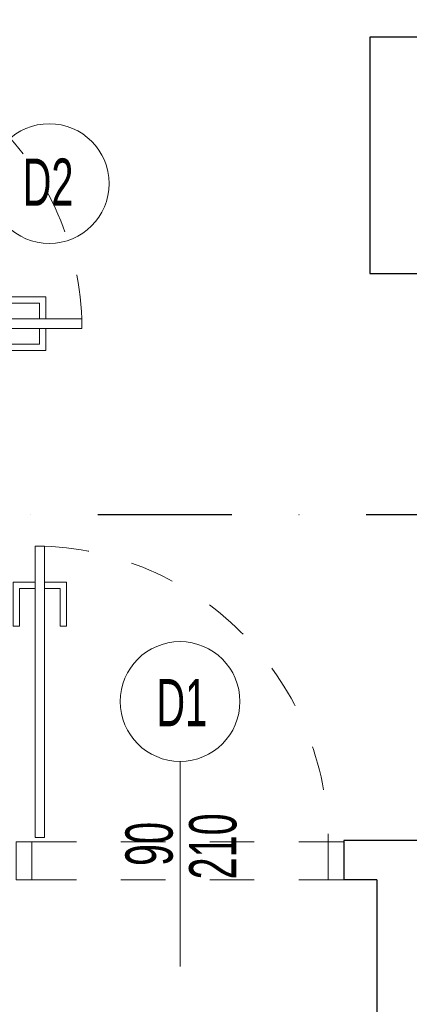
# Model space of a CAD drawing. Header units: millimetres. Extents: x 14495 to 271441, y -21035 to 2232.
# Tile 31 of 227: x 87478 to 87601, y -10084 to -9772. Entities that reach past the tile are written whole.
import ezdxf
from ezdxf.enums import TextEntityAlignment as Align

# ---------------------------------------------------------------- set-up
doc = ezdxf.new("R2010")
doc.units = ezdxf.units.MM
doc.linetypes.add('DASHDOT', pattern=[1, 0.5, -0.25, 0, -0.25])
doc.linetypes.add('DASHED', pattern=[28.222222, 14.111111, -14.111111])
doc.layers.add('A_OSIE', color=252, linetype='DASHDOT')
doc.layers.add('A_SC_DZIAlOWE', color=4, linetype='Continuous')
for name, color, linetype, lineweight in [('A_Stolarka_drzwi', 1, 'Continuous', 9), ('M_drzwi', 1, 'Continuous', 5), ('TECH Wyp-meble nowe', 1, 'Continuous', 30)]:
    doc.layers.add(name, color=color, linetype=linetype, lineweight=lineweight)
doc.styles.add('arial-tab', font='arial.ttf')
doc.styles.add('cent', font='swissel.ttf')
doc.styles.add('ROMANS', font='romans', dxfattribs={"width": 0.6})

# ---------------------------------------------------------------- blocks, each defined once
blk = doc.blocks.new('DRZWI Z OSCIEZNICA NIEOKALAJACA 90')
at = {"linetype": 'DASHED'}
for p, q in [((-12, 5), (-12, 99)), ((0, 5), (0, 99))]:
    blk.add_line(p, q, dxfattribs=at)
at = {"ltscale": 0.05}
blk.add_line((-39.5, 52), (25.59, 52), dxfattribs=at)
for points in [[(-12, 99), (-12, 104), (0, 104), (0, 99)], [(93.91, 9.01), (1.43, 9.01), (1.43, 6.01), (93.91, 6.01)], [(-12, 0), (-12, 5), (0, 5), (0, 0)]]:
    blk.add_lwpolyline(points, close=True)
for points in [[(82.48, 9.01), (82.48, 16.01), (68.48, 16.01), (68.48, 14.01), (80.48, 14.01), (80.48, 9.01)], [(82.48, 6.01), (82.48, -0.99), (68.48, -0.99), (68.48, 1.01), (80.48, 1.01), (80.48, 6.01)]]:
    blk.add_lwpolyline(points)
at = {"linetype": 'DASHED'}
blk.add_arc((0, 5), 94, 2.4475, 90, dxfattribs=at)
blk = doc.blocks.new('SSCVCFDSS')
blk.add_line((0, 50.02), (0, 0))
blk.add_circle((0, -19), 19)
at = {"style": 'ROMANS', "text_generation_flag": 4, "width": 0.6}
blk.add_attdef('FD1-8', text='', height=13, rotation=270, dxfattribs=at).set_placement((6.15, 55.19), align=Align.RIGHT)
for tag, p in [('200', (8.16, 25.47)), ('90', (-8.71, 25.47))]:
    blk.add_attdef(tag, text='', height=13, rotation=270, dxfattribs=at).set_placement(p, align=Align.MIDDLE)
blk.add_attdef('AL6C', text='', height=13, dxfattribs=at).set_placement((-0.56, -18.64), align=Align.MIDDLE)
blk = doc.blocks.new('St5')
at = {"layer": 'TECH Wyp-meble nowe', "color": 2, "linetype": 'Continuous', "lineweight": -3}
blk.add_lwpolyline([(5862.19, -5171.66), (5712.19, -5171.66), (5712.19, -5246.66), (5862.19, -5246.66), (5862.19, -5171.66)], dxfattribs=at)

msp = doc.modelspace()

# ---------------------------------------------------------------- linework, layer by layer
at = {"layer": 'A_OSIE', "ltscale": 85}
msp.add_line((86311.12, -9928.86), (88237.2, -9928.86), dxfattribs=at)
at = {"layer": 'A_SC_DZIAlOWE'}
for p, q in [((87618.84, -10032.33), (87580.55, -10032.33)), ((87580.55, -10032.33), (87580.55, -10044.83)), ((87591.03, -10044.83), (87580.55, -10044.83)), ((87591.03, -10044.83), (87590.83, -10559.67))]:
    msp.add_line(p, q, dxfattribs=at)

# ---------------------------------------------------------------- block references
at = {"layer": 'A_Stolarka_drzwi', "rotation": 0.01145840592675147}
msp.add_blockref('DRZWI Z OSCIEZNICA NIEOKALAJACA 90', (87403.52, -9875.82), dxfattribs=at)
at = {"layer": 'A_Stolarka_drzwi', "xscale": -1, "rotation": 270.0000000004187}
msp.add_blockref('DRZWI Z OSCIEZNICA NIEOKALAJACA 90', (87476.56, -10032.83), dxfattribs=at)
at = {"layer": 'M_drzwi'}
ref = msp.add_blockref('SSCVCFDSS', (87468.05, -9823.82), dxfattribs=dict(at, xscale=-1, rotation=89.99999999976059))
ref.add_attrib('90', '90', dxfattribs={"layer": '0', "height": 15, "style": 'cent', "width": 0.6}).set_placement((87441.08, -9813.44), align=Align.MIDDLE)
ref.add_attrib('200', '210', dxfattribs={"layer": '0', "height": 15, "style": 'cent', "width": 0.6}).set_placement((87441.83, -9833.65), align=Align.MIDDLE)
ref.add_attrib('AL6C', 'D2', dxfattribs={"layer": '0', "height": 15, "style": 'arial-tab', "width": 0.6}).set_placement((87486.7, -9823.26), align=Align.MIDDLE)
ref = msp.add_blockref('SSCVCFDSS', (87528.56, -10007.24), dxfattribs=dict(at, rotation=180.0000000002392))
ref.add_attrib('90', '210', dxfattribs={"layer": '0', "height": 15, "rotation": 270, "style": 'cent', "text_generation_flag": 6, "width": 0.6}).set_placement((87538.94, -10034.22), align=Align.MIDDLE)
ref.add_attrib('200', '90', dxfattribs={"layer": '0', "height": 15, "rotation": 270, "style": 'cent', "text_generation_flag": 6, "width": 0.6}).set_placement((87518.72, -10033.46), align=Align.MIDDLE)
ref.add_attrib('AL6C', 'D1', dxfattribs={"layer": '0', "height": 15, "style": 'arial-tab', "width": 0.6}).set_placement((87529.11, -9988.6), align=Align.MIDDLE)
at = {"layer": 'TECH Wyp-meble nowe', "linetype": 'Continuous'}
msp.add_blockref('St5', (81876.54, -4605.67), dxfattribs=at)

doc.saveas('drawing.dxf')
